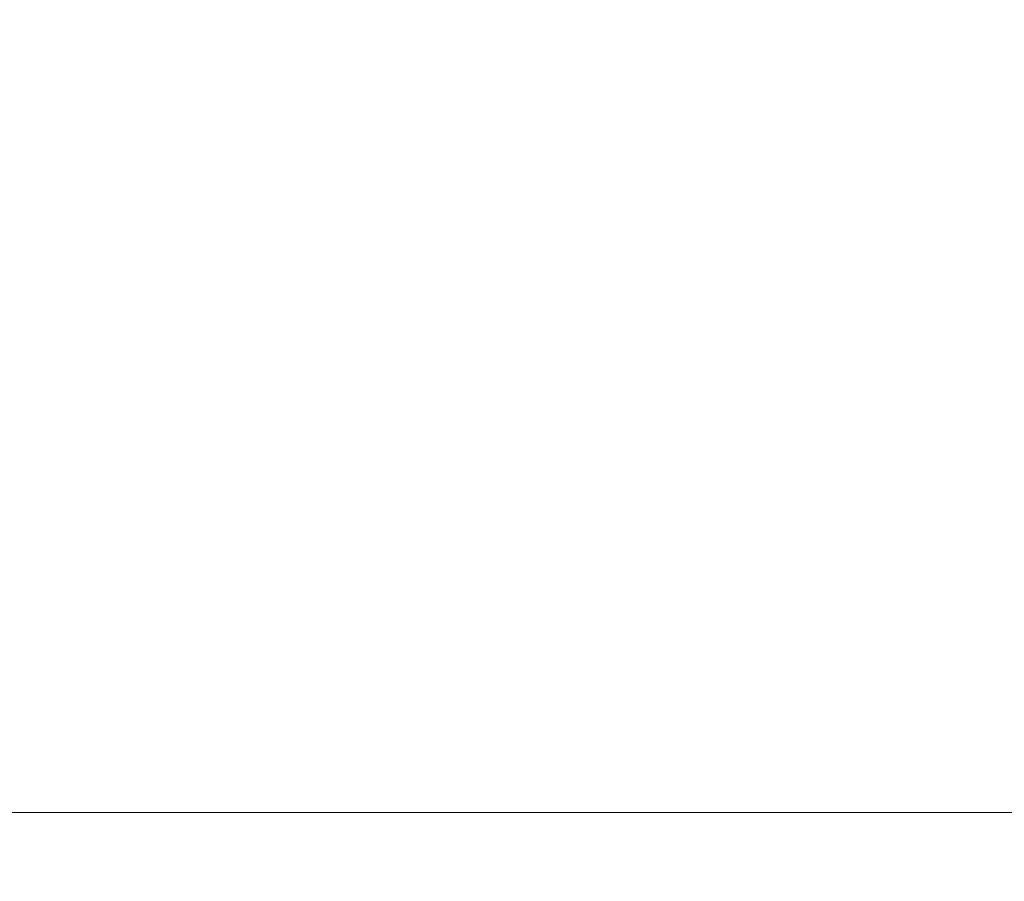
# Model space of a CAD drawing. Header units: millimetres. Extents: x 8 to 290, y 2 to 202.
# Tile 106 of 189: x 120 to 131, y 159 to 168. Entities that reach past the tile are written whole.
import ezdxf

# ---------------------------------------------------------------- set-up
doc = ezdxf.new("R2010")
doc.units = ezdxf.units.MM
doc.styles.add('SLDTEXTSTYLE2', font='TXT', dxfattribs={"width": 0.605})
doc.dimstyles.new('SLDDIMSTYLE2', dxfattribs={"dimtxt": 2.568319, "dimasz": 3, "dimexe": 0, "dimexo": 0.0625, "dimgap": 0.64208, "dimtad": 1, "dimlfac": 20, "dimrnd": 1e-09, "dimzin": 12, "dimdsep": 46, "dimtxsty": 'SLDTEXTSTYLE2', "dimsah": 1, "dimcen": 0.09, "dimadec": 0, "dimazin": 3, "dimtfac": 1, "dimtofl": 0, "dimtmove": 0, "dimatfit": 3, "dimfxl": 1, "dimfrac": 2, "dimtolj": 1, "dimtzin": 12, "dimarcsym": 0})

# ---------------------------------------------------------------- blocks, each defined once
blk = doc.blocks.new('_D_3')
at = {"color": 7, "linetype": 'Continuous', "lineweight": 0}
blk.add_line((33.892, 159.579), (139.492, 159.579), dxfattribs=at)
at = {"color": 7, "linetype": 'Continuous', "lineweight": 18}
for points in [[(33.892, 159.579), (36.892, 158.829), (36.892, 160.329)], [(139.492, 159.579), (136.492, 160.329), (136.492, 158.829)]]:
    blk.add_solid(points, dxfattribs=at)
at = {"color": 7, "linetype": 'Continuous', "lineweight": 18, "insert": (82.772, 162.99), "char_height": 2.6458, "attachment_point": 1, "style": 'SLDTEXTSTYLE2'}
blk.add_mtext('2112', dxfattribs=at)

msp = doc.modelspace()

# ---------------------------------------------------------------- dimensions: what is measured, and where the dimension line sits
at = {"color": 7, "linetype": 'Continuous', "lineweight": 18}
dim = msp.add_linear_dim(base=(139.49172, 159.57894), p1=(33.89172, 175.63584), p2=(139.49172, 175.63584), dimstyle='SLDDIMSTYLE2', dxfattribs=at)
dim.commit()
dim.dimension.update_dxf_attribs({"geometry": '_D_3', "text_midpoint": (86.69172, 159.57894), "dimtype": 160})

doc.saveas('drawing.dxf')
